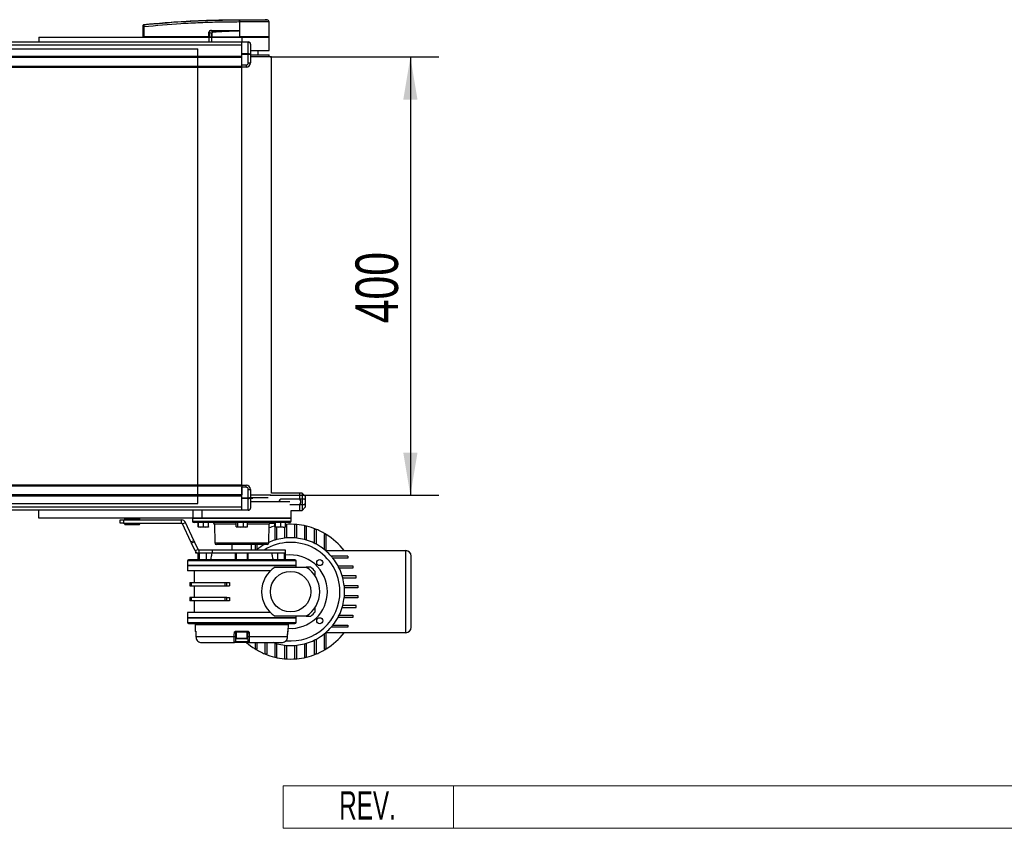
# Model space of a CAD drawing. Header units: millimetres. Extents: x 0 to 420, y 0 to 297.
# Tile 13 of 77: x 197 to 266, y 66 to 123. Entities that reach past the tile are written whole.
import ezdxf
from ezdxf.enums import TextEntityAlignment as Align

# ---------------------------------------------------------------- set-up
doc = ezdxf.new("R2010")
doc.units = ezdxf.units.MM
doc.layers.add('CARTIGLIO', color=140, linetype='Continuous')
doc.layers.add('QUOTE', color=174, linetype='Continuous')
doc.styles.add('SLDTEXTSTYLE0', font='TXT', dxfattribs={"width": 0.638298})
doc.styles.add('SLDTEXTSTYLE3', font='TXT', dxfattribs={"width": 0.75})
doc.dimstyles.new('SLDDIMSTYLE1', dxfattribs={"dimtxt": 3, "dimasz": 3, "dimexe": 0, "dimexo": 0.0625, "dimgap": 0.75, "dimtad": 1, "dimlfac": 12.956326, "dimrnd": 1e-09, "dimzin": 12, "dimdsep": 46, "dimtxsty": 'SLDTEXTSTYLE3', "dimsah": 1, "dimcen": 0.09, "dimadec": 0, "dimazin": 3, "dimtfac": 1, "dimtdec": 3, "dimtofl": 0, "dimtmove": 0, "dimatfit": 3, "dimfxl": 0, "dimfrac": 2, "dimtolj": 1, "dimtzin": 12, "dimarcsym": 0})

# ---------------------------------------------------------------- blocks, each defined once
blk = doc.blocks.new('SW_NOTE_0_27')
at = {"layer": 'CARTIGLIO', "color": 0, "insert": (2.34, 2.578), "char_height": 2, "attachment_point": 2, "style": 'SLDTEXTSTYLE0'}
blk.add_mtext('REV.', dxfattribs=at)
blk = doc.blocks.new('Cartiglio ALUSIC')
at = {"color": 161, "linetype": 'Continuous', "lineweight": 18}
for p, q in [((113.971, 150.999), (113.971, 153.999)), ((113.971, 153.999), (313.621, 153.999)), ((125.971, 153.999), (125.971, 150.999)), ((113.971, 150.999), (313.621, 150.999))]:
    blk.add_line(p, q, dxfattribs=at)
at = {"layer": 'CARTIGLIO', "color": 140}
blk.add_blockref('SW_NOTE_0_27', (117.568, 151.037), dxfattribs=at)
at = {"layer": 'CARTIGLIO', "color": 140, "style": 'SLDTEXTSTYLE0', "width": 0.638298}
for tag, height, p in [('AUTOATTR1', 3.5, (223.449, 133.7)), ('AUTOATTR2', 3.5, (221.929, 127.422)), ('AUTOATTR11', 3.5, (222.862, 121.411)), ('AUTOATTR8', 4, (219.244, 110.003)), ('AUTOATTR9', 4, (218.122, 100.423)), ('AUTOATTR0', 4, (249.033, 100.312))]:
    blk.add_attdef(tag, text='', height=height, dxfattribs=at).set_placement(p, align=Align.TOP_CENTER)
at = {"layer": 'CARTIGLIO', "color": 140}
for tag in ['AUTOATTR13', 'AUTOATTR12', 'AUTOATTR10', 'AUTOATTR7', 'AUTOATTR6', 'AUTOATTR5', 'AUTOATTR4', 'AUTOATTR3']:
    blk.add_attdef(tag, (0, 0), '', height=4, dxfattribs=at)
blk = doc.blocks.new('_D_2')
at = {"layer": 'QUOTE'}
for p, q in [((214.258, 120.506), (226.131, 120.506)), ((224.131, 120.506), (224.131, 89.633)), ((214.258, 89.633), (226.131, 89.633))]:
    blk.add_line(p, q, dxfattribs=at)
for points in [[(224.131, 120.506), (223.631, 117.506), (224.631, 117.506)], [(224.131, 89.633), (224.631, 92.633), (223.631, 92.633)]]:
    blk.add_solid(points, dxfattribs=at)
at = {"layer": 'QUOTE', "insert": (220.264, 101.744), "char_height": 3, "attachment_point": 1, "rotation": 90, "style": 'SLDTEXTSTYLE3'}
blk.add_mtext('400', dxfattribs=at)

msp = doc.modelspace()

# ---------------------------------------------------------------- linework, layer by layer
at = {"color": 7, "linetype": 'Continuous', "lineweight": 25}
for p, q in [((205.37447, 122.78808), (205.37442, 122.78807)), ((212.0968, 122.96705), (212.08428, 122.96705)), ((212.0968, 122.96705), (212.09604, 121.93344)), ((212.09692, 123.12977), (212.09702, 123.12977)), ((214.04032, 123.11915), (213.90607, 123.12977)), ((214.18736, 121.93344), (214.17834, 122.967)), ((205.31206, 121.93344), (205.31809, 122.62455)), ((205.37465, 122.62455), (205.36862, 121.93344)), ((209.94677, 121.93344), (209.94799, 122.24501)), ((209.96242, 122.24501), (209.9612, 121.93344)), ((210.12524, 122.16036), (209.96242, 122.24501)), ((210.11644, 122.35136), (210.25214, 122.28082)), ((211.92772, 122.35136), (210.11644, 122.35136)), ((210.11743, 122.37131), (211.9287, 122.37131)), ((212.09194, 122.36203), (212.09197, 122.35774)), ((212.09197, 122.35774), (212.09568, 121.93344)), ((57.89339, 121.3524), (212.25814, 121.3524)), ((183.44414, 121.56376), (212.25814, 121.56376)), ((197.9794, 121.89485), (197.9794, 121.56376)), ((197.9794, 121.89485), (209.94267, 121.89485)), ((205.31206, 121.93344), (205.36862, 121.93344)), ((205.34964, 121.93344), (205.35031, 121.89485)), ((209.94677, 121.93344), (205.36862, 121.93344)), ((205.37146, 121.93344), (205.37152, 121.89485)), ((209.94267, 121.89485), (209.94267, 121.56376)), ((209.94267, 121.89485), (210.13562, 121.89485)), ((209.9612, 121.93344), (209.94677, 121.93344)), ((209.9498, 121.93344), (209.94986, 121.89485)), ((209.9612, 121.93344), (210.13327, 121.93344)), ((209.98786, 121.93344), (209.98833, 121.89485)), ((210.13562, 121.89485), (210.13562, 121.56376)), ((210.13562, 121.89485), (212.25814, 121.89485)), ((210.13918, 121.93344), (212.09568, 121.93344)), ((210.15129, 121.93344), (210.15157, 121.89485)), ((212.09604, 121.93344), (212.09568, 121.93344)), ((214.18736, 121.93344), (212.09604, 121.93344)), ((212.09762, 121.93344), (212.09765, 121.89485)), ((212.25814, 121.89485), (214.1877, 121.89485)), ((212.25814, 121.89485), (212.25814, 121.56376)), ((212.25814, 121.56376), (212.72123, 121.56376)), ((212.25814, 121.54116), (212.25814, 121.56376)), ((212.72123, 121.54116), (212.25814, 121.54116)), ((212.25814, 120.73736), (212.25814, 121.54116)), ((212.72123, 121.56376), (212.72123, 121.54116)), ((212.72123, 120.73736), (212.72123, 121.54116)), ((212.8756, 121.4094), (212.8756, 120.65082)), ((214.1491, 121.89485), (214.14978, 121.93344)), ((214.1877, 120.96866), (214.1877, 121.89485)), ((212.25814, 120.73736), (212.72123, 120.73736)), ((212.25814, 120.68279), (212.25814, 120.73736)), ((212.72123, 120.68279), (212.25814, 120.68279)), ((212.25814, 119.94293), (212.25814, 120.68279)), ((212.72123, 120.73736), (212.72123, 120.68279)), ((212.72123, 120.0973), (212.72123, 120.68279)), ((212.8756, 120.96866), (214.1877, 120.96866)), ((212.8756, 120.65993), (214.1877, 120.65993)), ((212.8756, 120.65082), (212.8756, 120.0973)), ((213.41587, 120.65993), (213.41587, 120.96866)), ((214.1877, 120.50557), (214.1877, 120.65993)), ((57.89339, 120.56039), (212.25814, 120.56039)), ((57.89339, 120.48321), (212.25814, 120.48321)), ((212.25814, 119.86575), (212.25814, 120.48321)), ((212.25814, 119.94293), (212.56687, 119.94293)), ((212.56687, 119.94293), (212.56687, 119.78857)), ((212.72123, 120.0973), (212.8756, 120.0973)), ((214.34206, 120.50557), (212.8756, 120.50557)), ((214.34206, 89.78698), (214.34206, 120.50557)), ((57.89339, 119.86575), (212.25814, 119.86575)), ((57.89339, 119.78857), (212.25814, 119.78857)), ((212.25814, 119.78857), (212.25814, 119.86575)), ((212.56687, 119.78857), (212.25814, 119.78857)), ((212.25814, 90.34962), (212.25814, 119.78857)), ((212.25814, 90.34962), (57.89339, 90.34962)), ((212.25814, 90.27243), (57.89339, 90.27243)), ((212.25814, 90.34962), (212.56687, 90.34962)), ((212.25814, 90.34962), (212.25814, 90.27243)), ((212.25814, 90.27243), (212.25814, 89.65497)), ((212.56687, 90.19525), (212.25814, 90.19525)), ((212.25814, 89.4554), (212.25814, 90.19525)), ((212.56687, 90.19525), (212.56687, 90.34962)), ((212.25814, 89.65497), (57.89339, 89.65497)), ((212.25814, 89.57779), (57.89339, 89.57779)), ((212.25814, 89.4554), (212.72123, 89.4554)), ((212.25814, 89.40082), (212.25814, 89.4554)), ((212.72123, 90.04089), (212.8756, 90.04089)), ((212.72123, 89.4554), (212.72123, 90.04089)), ((212.72123, 89.4554), (212.72123, 89.40082)), ((212.8756, 90.04089), (212.8756, 89.48737)), ((214.30165, 89.63262), (212.8756, 89.63262)), ((212.8756, 89.48737), (212.8756, 88.72879)), ((212.8756, 89.47825), (214.11212, 89.47825)), ((213.03312, 89.43515), (212.8756, 89.43515)), ((213.03312, 89.43515), (212.8756, 89.43515)), ((212.8756, 89.42722), (212.99748, 89.42869)), ((212.8756, 89.42722), (212.99748, 89.42869)), ((213.03312, 89.43515), (213.03312, 89.47825)), ((213.03312, 89.43515), (213.03312, 89.47825)), ((213.03312, 89.43471), (213.03312, 89.43515)), ((213.03312, 89.43471), (213.03312, 89.43515)), ((216.3488, 89.78698), (214.34206, 89.78698)), ((216.3488, 89.78698), (214.34206, 89.78698)), ((216.50875, 89.7814), (216.3488, 89.78698)), ((216.50875, 89.7814), (216.3488, 89.78698)), ((216.3488, 89.32389), (216.3488, 89.78698)), ((216.3488, 89.36248), (216.3488, 89.78698)), ((216.73471, 89.55544), (216.50875, 89.7814)), ((216.73471, 89.55544), (216.50875, 89.7814)), ((216.50875, 89.7814), (216.50875, 88.55765)), ((216.50875, 89.7814), (216.50875, 89.36248)), ((216.73471, 89.55544), (216.73471, 88.78361)), ((216.73471, 89.55544), (216.73471, 89.16952)), ((212.25814, 88.78579), (57.89339, 88.78579)), ((212.72123, 89.40082), (212.25814, 89.40082)), ((212.25814, 88.59703), (212.25814, 89.40082)), ((212.72123, 88.59703), (212.72123, 89.40082)), ((215.6445, 89.16952), (212.8756, 89.16952)), ((216.23303, 89.36248), (215.07529, 89.36248)), ((215.6445, 88.97657), (216.23303, 88.97657)), ((216.3488, 89.36248), (216.23303, 89.36248)), ((216.23303, 88.97657), (216.3488, 88.97657)), ((216.50875, 89.36248), (216.3488, 89.36248)), ((216.3488, 88.55206), (216.3488, 89.01516)), ((216.3488, 88.55206), (216.3488, 88.97657)), ((216.3488, 88.97657), (216.50875, 88.97657)), ((216.50875, 88.97657), (216.50875, 88.55765)), ((216.50875, 88.55765), (216.73471, 88.78361)), ((216.50875, 88.55765), (216.73471, 88.78361)), ((216.73471, 89.16952), (216.73471, 88.78361)), ((212.25814, 88.57442), (183.76669, 88.57442)), ((197.9794, 88.01179), (197.9794, 88.57442)), ((208.83351, 88.01179), (208.83351, 88.57442)), ((209.45617, 88.57442), (209.45617, 88.01179)), ((212.25814, 88.59703), (212.72123, 88.59703)), ((212.25814, 88.57442), (212.25814, 88.59703)), ((212.72123, 88.57442), (212.25814, 88.57442)), ((212.72123, 88.59703), (212.72123, 88.57442)), ((215.73134, 88.01179), (215.73134, 88.55206)), ((215.73134, 88.55206), (216.3488, 88.55206)), ((215.73134, 88.55206), (216.3488, 88.55206)), ((216.3488, 88.55206), (216.50875, 88.55765)), ((216.3488, 88.55206), (216.50875, 88.55765)), ((208.83351, 88.01179), (197.9794, 88.01179)), ((200.99961, 88.01179), (200.99961, 88.00986)), ((201.61625, 88.00986), (201.61625, 88.01179)), ((203.69376, 87.66447), (203.69376, 87.89601)), ((203.69376, 87.89601), (203.92531, 87.89601)), ((203.92531, 87.66447), (203.69376, 87.66447)), ((203.92531, 87.89601), (203.92531, 87.66447)), ((203.92531, 87.89601), (208.01225, 87.89601)), ((203.92531, 87.66447), (208.01225, 87.66447)), ((204.01531, 87.99716), (204.01106, 87.91612)), ((204.01106, 87.91612), (205.07448, 87.91612)), ((204.01106, 87.64436), (204.01531, 87.56332)), ((205.07448, 87.64436), (204.01106, 87.64436)), ((204.02386, 87.99716), (204.01531, 87.99716)), ((204.01531, 87.56332), (205.07023, 87.56332)), ((205.07023, 87.99716), (204.02386, 87.99716)), ((204.03485, 87.89987), (204.02648, 87.89987)), ((204.02648, 87.66061), (205.05906, 87.66061)), ((204.03903, 87.54869), (204.03073, 87.54869)), ((205.05906, 87.89987), (204.03485, 87.89987)), ((205.05481, 87.54869), (204.03903, 87.54869)), ((204.07196, 87.89987), (204.07196, 87.89601)), ((204.07196, 87.66447), (204.07196, 87.66061)), ((205.01358, 87.89601), (205.01358, 87.89987)), ((205.01358, 87.66061), (205.01358, 87.66447)), ((205.07448, 87.91612), (205.07023, 87.99716)), ((205.07023, 87.56332), (205.07448, 87.64436)), ((208.01225, 87.66447), (208.01225, 87.89601)), ((208.0822, 87.6199), (208.29205, 87.71776)), ((208.67826, 86.34165), (208.0822, 87.6199)), ((208.88811, 86.43951), (208.29205, 87.71776)), ((208.78493, 88.01141), (208.78833, 87.81643)), ((208.78493, 88.01141), (212.25814, 88.01141)), ((208.78833, 87.81643), (215.72794, 87.81643)), ((209.45617, 88.01179), (208.83351, 88.01179)), ((212.25814, 87.70268), (208.90409, 87.70268)), ((209.19846, 87.41401), (209.19846, 87.70268)), ((209.20051, 87.39396), (209.20053, 87.39395)), ((209.38177, 87.39395), (209.20055, 87.39395)), ((209.20263, 87.41401), (209.20263, 87.70268)), ((209.20263, 87.41401), (209.38177, 87.39395)), ((209.32521, 88.01179), (209.32521, 88.01141)), ((209.38177, 87.39395), (209.56092, 87.41401)), ((209.73798, 87.39395), (209.38177, 87.39395)), ((215.73134, 88.01179), (209.45617, 88.01179)), ((209.56092, 87.41401), (209.56092, 87.70268)), ((209.56092, 87.41401), (209.73798, 87.39395)), ((209.73798, 87.39395), (209.91504, 87.41401)), ((209.91296, 87.39395), (209.73798, 87.39395)), ((209.7883, 88.01141), (209.7883, 88.01179)), ((209.91298, 87.39395), (209.913, 87.39396)), ((209.91504, 87.41401), (209.91504, 87.70268)), ((210.33595, 87.58893), (210.35892, 86.27279)), ((211.85731, 87.58893), (210.33595, 87.58893)), ((210.94604, 88.01179), (210.94604, 88.01141)), ((211.85731, 87.41401), (211.85731, 87.70268)), ((211.8856, 87.39989), (211.90191, 87.39395)), ((211.91751, 87.39395), (211.90191, 87.39395)), ((212.17812, 87.39395), (211.91751, 87.39395)), ((211.9777, 87.41401), (211.9777, 87.70268)), ((211.9777, 87.41401), (212.17812, 87.39395)), ((212.02659, 88.01179), (212.02659, 88.01141)), ((212.17812, 87.39395), (212.37853, 87.41401)), ((212.51874, 87.39395), (212.17812, 87.39395)), ((212.25814, 88.01141), (215.73134, 88.01141)), ((215.61218, 87.70268), (212.25814, 87.70268)), ((212.37853, 87.41401), (212.37853, 87.70268)), ((212.37853, 87.41401), (212.51874, 87.39395)), ((212.48968, 88.01141), (212.48968, 88.01179)), ((212.51874, 87.39395), (212.65896, 87.41401)), ((212.61436, 87.39395), (212.51874, 87.39395)), ((212.61436, 87.39395), (212.63068, 87.39989)), ((212.65896, 87.41401), (212.65896, 87.70268)), ((214.18032, 87.58893), (212.65896, 87.58893)), ((213.57024, 88.01141), (213.57024, 88.01179)), ((214.15735, 86.27279), (214.18032, 87.58893)), ((214.47525, 87.66409), (214.50637, 87.66409)), ((214.48399, 87.66409), (214.48466, 87.70268)), ((214.50637, 87.66409), (214.50663, 87.70268)), ((214.50637, 87.66409), (214.57842, 87.66409)), ((214.57842, 87.41401), (214.57842, 87.70268)), ((214.58133, 87.41047), (214.58133, 86.4689)), ((214.59988, 87.39519), (214.60329, 87.39395)), ((214.60667, 87.39395), (214.60329, 87.39395)), ((214.82547, 87.39395), (214.60667, 87.39395)), ((214.63492, 87.41401), (214.63492, 87.70268)), ((214.63492, 87.41401), (214.82547, 87.39395)), ((214.72797, 88.01179), (214.72797, 88.01141)), ((214.73569, 86.51296), (214.73569, 87.39395)), ((214.82547, 87.39395), (215.01602, 87.41401)), ((215.17832, 87.39395), (214.82547, 87.39395)), ((215.01602, 87.41401), (215.01602, 87.70268)), ((215.01602, 87.41401), (215.17832, 87.39395)), ((215.17832, 87.39395), (215.34062, 87.41401)), ((215.17832, 87.39395), (215.31574, 87.39395)), ((215.19107, 88.01141), (215.19107, 88.01179)), ((215.27597, 87.39395), (215.27597, 86.61376)), ((215.34062, 87.41401), (215.34062, 87.70268)), ((215.43033, 87.56789), (215.34062, 87.56789)), ((215.43033, 86.62794), (215.43033, 87.56789)), ((215.72794, 87.81643), (215.73134, 88.01141)), ((215.97061, 87.56789), (215.97061, 86.62794)), ((216.12497, 87.56789), (215.97061, 87.56789)), ((216.12497, 86.61376), (216.12497, 87.56789)), ((216.66525, 87.45309), (216.66525, 86.51296)), ((216.81961, 87.45309), (216.66525, 87.45309)), ((216.81961, 86.4689), (216.81961, 87.45309)), ((217.51426, 87.2267), (217.35989, 87.2267)), ((217.35989, 87.2267), (217.35989, 86.2558)), ((217.51426, 86.17639), (217.51426, 87.2267)), ((218.2089, 86.86997), (218.05453, 86.86997)), ((218.05453, 86.86997), (218.05453, 85.81986)), ((218.2089, 85.69113), (218.2089, 86.86997)), ((208.67826, 86.34165), (208.88811, 86.43951)), ((208.72233, 86.24714), (208.67826, 86.34165)), ((208.93218, 86.34499), (208.72233, 86.24714)), ((208.96822, 85.71983), (208.72233, 86.24714)), ((208.88811, 86.43951), (208.93218, 86.34499)), ((209.17807, 85.81769), (208.93218, 86.34499)), ((210.35892, 86.27279), (214.15735, 86.27279)), ((212.25814, 86.15903), (210.47468, 86.15903)), ((211.5635, 86.15903), (211.5635, 85.77312)), ((214.04159, 86.15903), (212.25814, 86.15903)), ((212.95278, 85.77312), (212.95278, 86.15903)), ((213.19204, 86.15903), (213.19204, 85.77312)), ((213.34641, 85.81986), (213.34641, 86.15903)), ((209.17807, 85.81769), (208.96822, 85.71983)), ((209.02912, 85.54158), (209.02912, 85.63541)), ((209.1063, 85.54158), (209.02912, 85.54158)), ((209.1063, 85.57898), (209.1063, 85.54158)), ((209.24802, 85.54158), (209.1063, 85.54158)), ((209.17084, 85.54158), (209.17084, 85.07848)), ((209.19632, 85.07848), (209.19632, 85.54158)), ((209.24802, 85.77312), (209.24802, 85.54158)), ((210.17239, 85.77312), (209.24802, 85.77312)), ((210.17239, 85.54158), (209.24802, 85.54158)), ((209.27286, 85.07848), (209.27286, 85.54158)), ((209.74971, 85.54158), (209.74971, 85.07848)), ((210.17239, 85.77312), (210.17239, 85.54158)), ((215.34543, 85.77312), (210.17239, 85.77312)), ((215.34543, 85.54158), (210.17239, 85.54158)), ((211.79504, 85.54158), (211.79504, 85.07848)), ((211.86233, 85.54158), (211.86233, 85.07848)), ((212.65394, 85.54158), (211.86233, 85.54158)), ((212.65394, 85.07848), (212.65394, 85.54158)), ((212.72123, 85.07848), (212.72123, 85.54158)), ((214.76656, 85.54158), (214.76656, 85.07848)), ((215.24341, 85.54158), (215.24341, 85.07848)), ((215.31995, 85.54158), (215.31995, 85.07848)), ((215.34543, 85.54158), (215.31995, 85.54158)), ((215.34543, 85.54158), (215.34543, 85.77312)), ((215.34543, 85.07848), (215.34543, 85.54158)), ((218.2089, 85.73453), (223.80462, 85.73453)), ((219.73025, 85.34862), (218.55141, 85.34862)), ((219.73025, 85.34862), (219.73025, 85.19425)), ((223.80462, 79.94585), (223.80462, 85.73453)), ((224.19053, 80.33177), (224.19053, 85.34862)), ((208.43761, 85.0013), (208.43761, 84.69257)), ((216.07866, 85.0013), (208.43761, 85.0013)), ((208.43761, 84.69257), (208.4762, 84.65398)), ((216.07866, 84.69257), (208.43761, 84.69257)), ((208.43761, 84.65398), (208.43761, 84.30666)), ((216.07866, 84.65398), (208.43761, 84.65398)), ((216.00148, 85.07848), (208.51479, 85.07848)), ((214.61992, 84.5768), (216.78102, 84.5768)), ((216.04007, 84.65398), (216.07866, 84.69257)), ((216.07866, 84.69257), (216.07866, 85.0013)), ((216.07866, 84.5768), (216.07866, 84.65398)), ((217.11261, 84.5768), (216.79453, 84.5768)), ((219.73025, 85.19425), (218.68014, 85.19425)), ((219.03667, 84.65398), (220.08698, 84.65398)), ((220.08698, 84.65398), (220.08698, 84.49961)), ((214.27468, 84.30666), (208.43761, 84.30666)), ((208.9007, 84.30666), (208.9007, 83.49393)), ((217.43707, 83.90429), (217.43707, 84.25233)), ((220.08698, 84.49961), (219.11608, 84.49961)), ((220.31337, 83.95934), (219.32918, 83.95934)), ((220.31337, 83.80497), (220.31337, 83.95934)), ((208.59197, 83.49393), (208.59197, 83.24694)), ((208.59197, 83.49393), (208.7103, 83.49393)), ((208.59197, 83.24694), (208.7103, 83.24694)), ((208.7103, 83.24694), (208.7103, 83.49393)), ((208.7103, 83.49393), (211.0649, 83.49393)), ((208.7103, 83.24694), (211.0649, 83.24694)), ((208.9007, 83.24694), (208.9007, 82.43344)), ((211.0649, 83.49393), (211.0649, 83.24694)), ((211.0649, 83.49393), (211.20016, 83.49393)), ((211.0649, 83.24694), (211.20016, 83.24694)), ((211.20016, 83.24694), (211.20016, 83.49393)), ((211.20016, 83.49393), (211.40362, 83.49393)), ((211.20016, 83.24694), (211.40362, 83.24694)), ((211.40362, 83.49393), (211.40362, 83.24694)), ((219.37324, 83.80497), (220.31337, 83.80497)), ((219.47404, 83.2647), (220.42817, 83.2647)), ((220.42817, 83.2647), (220.42817, 83.11033)), ((220.42817, 83.11033), (219.48822, 83.11033)), ((219.48822, 82.57005), (220.42817, 82.57005)), ((220.42817, 82.57005), (220.42817, 82.41569)), ((208.59197, 82.43344), (208.59197, 82.18646)), ((208.7103, 82.43344), (208.59197, 82.43344)), ((208.7103, 82.18646), (208.59197, 82.18646)), ((208.7103, 82.18646), (208.7103, 82.43344)), ((211.0649, 82.43344), (208.7103, 82.43344)), ((211.0649, 82.18646), (208.7103, 82.18646)), ((208.9007, 82.18646), (208.9007, 81.37373)), ((211.0649, 82.43344), (211.0649, 82.18646)), ((211.20016, 82.43344), (211.0649, 82.43344)), ((211.20016, 82.18646), (211.0649, 82.18646)), ((211.20016, 82.18646), (211.20016, 82.43344)), ((211.20016, 82.43344), (211.40362, 82.43344)), ((211.40362, 82.18646), (211.20016, 82.18646)), ((211.40362, 82.43344), (211.40362, 82.18646)), ((220.31337, 81.87541), (219.37324, 81.87541)), ((220.42817, 82.41569), (219.47404, 82.41569)), ((220.31337, 81.72105), (220.31337, 81.87541)), ((208.43761, 81.37373), (208.43761, 81.02641)), ((214.27468, 81.37373), (208.43761, 81.37373)), ((217.43707, 81.42805), (217.43707, 81.76052)), ((219.11608, 81.18077), (220.08698, 81.18077)), ((219.32918, 81.72105), (220.31337, 81.72105)), ((220.08698, 81.18077), (220.08698, 81.02641)), ((208.4762, 81.02641), (208.43761, 80.98782)), ((208.43761, 81.02641), (212.25814, 81.02641)), ((208.43761, 80.98782), (208.43761, 80.67909)), ((208.43761, 80.98782), (216.07866, 80.98782)), ((208.43761, 80.67909), (216.07866, 80.67909)), ((208.51479, 80.6019), (216.00148, 80.6019)), ((208.97822, 80.52472), (208.98227, 80.06095)), ((208.97822, 80.52472), (215.53805, 80.52472)), ((209.01648, 80.56331), (209.01648, 80.52472)), ((209.01648, 80.56331), (215.4998, 80.56331)), ((209.17084, 80.6019), (209.17084, 80.56331)), ((209.19632, 80.56331), (209.19632, 80.6019)), ((209.27286, 80.56331), (209.27286, 80.6019)), ((209.74971, 80.56331), (209.74971, 80.6019)), ((210.0705, 80.56331), (210.06323, 80.6019)), ((211.79504, 80.6019), (211.79504, 80.56331)), ((211.86233, 80.6019), (211.86233, 80.56331)), ((212.25814, 81.02641), (216.07866, 81.02641)), ((212.65394, 80.56331), (212.65394, 80.6019)), ((212.72123, 80.56331), (212.72123, 80.6019)), ((214.45304, 80.6019), (214.44577, 80.56331)), ((216.78102, 81.10359), (214.61992, 81.10359)), ((214.76656, 80.56331), (214.76656, 80.6019)), ((215.24341, 80.6019), (215.24341, 80.56331)), ((215.31995, 80.6019), (215.31995, 80.56331)), ((215.34543, 80.56331), (215.34543, 80.6019)), ((215.4998, 80.52472), (215.4998, 80.56331)), ((215.534, 80.06095), (215.53805, 80.52472)), ((216.07866, 80.98782), (216.04007, 81.02641)), ((216.07866, 81.02641), (216.07866, 81.10359)), ((216.07866, 80.67909), (216.07866, 80.98782)), ((216.79453, 81.10359), (217.11261, 81.10359)), ((218.68014, 80.48613), (219.73025, 80.48613)), ((220.08698, 81.02641), (219.03667, 81.02641)), ((219.73025, 80.48613), (219.73025, 80.33177)), ((208.98227, 80.06095), (209.0071, 80.06095)), ((209.02402, 79.94695), (209.02499, 79.9472)), ((209.02461, 79.94681), (209.02781, 79.67193)), ((211.82647, 79.94653), (211.82167, 79.67134)), ((211.87222, 79.94653), (211.82647, 79.94653)), ((211.85558, 80.06095), (212.6607, 80.06095)), ((212.65121, 79.98444), (211.86506, 79.98444)), ((211.87222, 79.98444), (211.87222, 79.56766)), ((212.64406, 79.56766), (212.64406, 79.98444)), ((212.6898, 79.94653), (212.64406, 79.94653)), ((212.6946, 79.67134), (212.6898, 79.94653)), ((215.48846, 79.67162), (215.49167, 79.94681)), ((215.49128, 79.9472), (215.49226, 79.94697)), ((215.50917, 80.06095), (215.534, 80.06095)), ((218.05453, 79.86052), (218.05453, 78.81041)), ((218.2089, 78.81041), (218.2089, 79.98926)), ((223.80462, 79.94585), (218.2089, 79.94585)), ((219.73025, 80.33177), (218.55141, 80.33177)), ((209.02781, 79.67178), (209.02781, 79.67162)), ((209.02822, 79.67201), (211.73209, 79.67201)), ((209.45796, 79.25121), (211.73849, 79.25121)), ((212.77778, 79.25121), (211.73849, 79.25121)), ((211.81566, 79.32705), (212.70061, 79.32705)), ((211.87222, 79.56766), (212.63637, 79.56766)), ((212.59775, 79.52135), (211.91853, 79.52135)), ((212.63637, 79.56766), (212.64406, 79.56766)), ((212.77778, 79.25121), (215.05831, 79.25121)), ((212.78418, 79.67201), (215.48805, 79.67201)), ((213.19204, 79.25121), (213.19204, 78.81041)), ((213.34641, 78.81041), (213.34641, 79.25121)), ((213.88668, 79.25121), (213.88668, 78.45368)), ((214.04105, 78.45368), (214.04105, 79.25121)), ((214.58133, 79.21148), (214.58133, 78.22729)), ((214.73569, 78.22729), (214.73569, 79.16742)), ((215.27597, 79.06662), (215.27597, 78.1125)), ((215.43033, 78.1125), (215.43033, 79.05244)), ((215.97061, 79.05244), (215.97061, 78.1125)), ((216.12497, 78.1125), (216.12497, 79.06662)), ((216.66525, 79.16742), (216.66525, 78.22729)), ((216.81961, 78.22729), (216.81961, 79.21148)), ((217.35989, 79.42459), (217.35989, 78.45368)), ((217.51426, 78.45368), (217.51426, 79.50399)), ((213.19204, 78.81041), (213.34641, 78.81041)), ((213.88668, 78.45368), (214.04105, 78.45368)), ((217.35989, 78.45368), (217.51426, 78.45368)), ((218.05453, 78.81041), (218.2089, 78.81041)), ((214.58133, 78.22729), (214.73569, 78.22729)), ((215.27597, 78.1125), (215.43033, 78.1125)), ((215.97061, 78.1125), (216.12497, 78.1125)), ((216.66525, 78.22729), (216.81961, 78.22729))]:
    msp.add_line(p, q, dxfattribs=at)
at = {"color": 7, "linetype": 'Continuous'}
for p, q in [((60.98069, 121.08443), (209.17084, 121.08443)), ((209.17084, 89.05375), (209.17084, 121.08443)), ((60.98069, 89.05375), (209.17084, 89.05375))]:
    msp.add_line(p, q, dxfattribs=at)
at = {"color": 7, "linetype": 'Continuous', "lineweight": 25, "flags": 128}
for points in [[(211.92772, 122.35136), (212.0197, 122.35494), (212.09197, 122.35774)], [(209.0246, 79.94681), (209.02413, 79.9469), (209.02402, 79.94695)], [(209.02499, 79.9472), (209.0268, 79.79287), (209.02822, 79.67201)], [(211.73209, 79.67201), (211.73486, 79.82634), (211.73702, 79.9472)], [(212.77925, 79.9472), (212.78201, 79.79287), (212.78418, 79.67201)], [(215.48805, 79.67201), (215.48987, 79.82634), (215.49128, 79.9472)], [(215.49226, 79.94697), (215.49214, 79.9469), (215.49166, 79.94681)], [(209.02781, 79.67162), (209.02734, 79.67171), (209.02822, 79.67201)], [(214.58133, 79.21148), (214.51209, 79.23356), (214.4598, 79.25121)], [(215.48805, 79.67201), (215.48894, 79.67171), (215.48846, 79.67162)]]:
    msp.add_lwpolyline(points, dxfattribs=at)
at = {"color": 7, "linetype": 'Continuous', "lineweight": 25}
for centre, radius in [((217.74708, 84.8868), 0.21225), ((215.70047, 82.84019), 1.42787), ((217.74708, 80.79359), 0.21225)]:
    msp.add_circle(centre, radius, dxfattribs=at)
for centre, radius, start, end in [((205.38044, 122.71502), 0.06156, 96.1041945, 179.3841407), ((212.66407, 122.99965), 0.58071, 168.1201678, 183.2190123), ((215.22704, 122.76225), 3.15152, 173.3031905, 173.4966106), ((212.67667, 122.99926), 0.58076, 168.0817426, 183.1800729), ((214.02398, 122.96565), 0.15436, 0.5000113, 83.9231277), ((205.34637, 120.91581), 1.70897, 89.0518988, 90.9481012), ((209.9552, 124.21084), 1.96584, 269.78976, 270.21024), ((209.95754, 122.36922), 0.15991, 353.5856583, 0.7475902), ((156.94309, 119.70435), 53.37127, 2.7312588, 2.7669963), ((211.76881, 122.36922), 0.15991, 353.5856583, 0.7475902), ((212.72123, 121.4094), 0.15436, 0, 90), ((212.56687, 120.0973), 0.15436, 270, 0), ((212.56687, 120.0973), 0.30873, 270, 0), ((212.56687, 90.04089), 0.30873, 0, 90), ((212.56687, 90.04089), 0.15436, 0, 90), ((213.00567, 89.48873), 0.0606, 262.2345155, 296.9379344), ((213.00567, 89.48873), 0.0606, 262.2345155, 296.9379344), ((215.07529, 89.16952), 0.19296, 90, 180), ((216.23303, 89.16952), 0.19296, 270, 90), ((212.72123, 88.72879), 0.15436, 270, 0), ((204.02648, 87.91531), 0.01544, 177, 270), ((204.02648, 87.64517), 0.01544, 90, 183), ((204.03073, 87.99635), 0.01544, 90, 177), ((204.03073, 87.56413), 0.01544, 183, 270), ((205.05481, 87.99635), 0.01544, 3, 90), ((205.05481, 87.56413), 0.01544, 270, 357), ((205.05906, 87.91531), 0.01544, 270, 3), ((205.05906, 87.64517), 0.01544, 357, 90), ((208.01225, 87.58728), 0.30873, 25, 90), ((208.01225, 87.58728), 0.07718, 25, 90), ((208.90409, 87.81846), 0.11577, 181, 270), ((210.2202, 87.58691), 0.11577, 1, 90), ((215.70047, 82.84019), 4.74672, 103.637155, 108.7346062), ((214.29608, 87.58691), 0.11577, 90, 179), ((215.70047, 82.84019), 4.74672, 84.8691323, 94.3477694), ((215.61218, 87.81846), 0.11577, 270, 359), ((215.70047, 82.84019), 4.74672, 76.362845, 84.8691323), ((215.70047, 82.84019), 4.74672, 67.5353208, 76.362845), ((215.70047, 82.84019), 4.74672, 58.0988561, 67.5353208), ((215.70047, 82.84019), 4.74672, 37.5718693, 58.0988561), ((210.47468, 86.27481), 0.11577, 181, 270), ((215.70047, 82.84019), 3.79737, 119.0750712, 128.3101977), ((215.70047, 82.84019), 3.47321, 0, 122.3875385), ((214.04159, 86.27481), 0.11577, 270, 359), ((215.70047, 82.84019), 3.79737, 107.1404751, 113.9659636), ((215.70047, 82.84019), 3.79737, 104.7181915, 107.1404751), ((215.70047, 82.84019), 3.79737, 96.4184318, 104.7181915), ((215.70047, 82.84019), 3.79737, 94.0793649, 96.4184318), ((215.70047, 82.84019), 3.79737, 85.9206351, 94.0793649), ((215.70047, 82.84019), 3.79737, 83.5815682, 85.9206351), ((215.70047, 82.84019), 3.79737, 75.2818085, 83.5815682), ((215.70047, 82.84019), 3.79737, 72.8595249, 75.2818085), ((215.70047, 82.84019), 3.79737, 64.0878925, 72.8595249), ((215.70047, 82.84019), 3.79737, 61.4684717, 64.0878925), ((215.70047, 82.84019), 3.79737, 51.6898023, 61.4684717), ((215.70047, 82.84019), 3.79737, 128.3101977, 129.433915), ((215.70047, 82.84019), 2.58561, 0, 97.8924159), ((215.70047, 82.84019), 3.79737, 48.6567095, 51.6898023), ((215.70047, 82.84019), 3.79737, 41.3432905, 48.6567095), ((215.70047, 82.84019), 3.79737, 38.3101977, 41.3432905), ((223.80462, 85.34862), 0.38591, 0, 90), ((208.51479, 85.0013), 0.07718, 90, 180), ((215.70047, 82.84019), 2.04533, 121.8907918, 238.1092082), ((216.00148, 85.0013), 0.07718, 0, 90), ((215.70047, 82.84019), 2.04533, 301.8907918, 58.1092082), ((215.70047, 82.84019), 2.23829, 39.1167438, 50.8832562), ((215.70047, 82.84019), 3.79737, 28.5315283, 38.3101977), ((215.70047, 82.84019), 3.79737, 25.9121075, 28.5315283), ((215.70047, 82.84019), 3.79737, 17.1404751, 25.9121075), ((215.70047, 82.84019), 3.79737, 14.7181915, 17.1404751), ((215.70047, 82.84019), 3.79737, 6.4184318, 14.7181915), ((215.70047, 82.84019), 3.79737, 4.0793649, 6.4184318), ((215.70047, 82.84019), 3.47321, 264.6270851, 0), ((215.70047, 82.84019), 2.58561, 266.3471631, 0), ((215.70047, 82.84019), 3.79737, 353.5815682, 355.9206351), ((215.70047, 82.84019), 3.79737, 355.9206351, 4.0793649), ((215.70047, 82.84019), 3.79737, 342.8595249, 345.2818085), ((215.70047, 82.84019), 3.79737, 345.2818085, 353.5815682), ((215.70047, 82.84019), 2.23829, 309.1167438, 320.8832562), ((215.70047, 82.84019), 3.79737, 331.4684717, 334.0878925), ((215.70047, 82.84019), 3.79737, 334.0878925, 342.8595249), ((208.51479, 80.67909), 0.07718, 180, 270), ((216.00148, 80.67909), 0.07718, 270, 0), ((215.70047, 82.84019), 3.79737, 318.6567095, 321.6898023), ((215.70047, 82.84019), 3.79737, 321.6898023, 331.4684717), ((209.05945, 80.06163), 0.07718, 180.5, 239.6562563), ((209.08473, 80.06161), 0.07763, 180.4839293, 208.0175912), ((211.79689, 81.95842), 2.01211, 268.2948949, 270.8423603), ((212.0179, 80.04223), 0.1634, 173.4212519, 200.7118678), ((212.49838, 80.04223), 0.1634, 339.2881322, 6.5787481), ((212.71938, 81.95842), 2.01211, 269.1576397, 271.7051051), ((215.45682, 80.06163), 0.07718, 300.2284648, 359.5), ((215.43154, 80.06161), 0.07764, 333.4548446, 359.5150886), ((215.70047, 82.84019), 3.79737, 298.5315283, 308.3101977), ((215.70047, 82.84019), 3.79737, 308.3101977, 311.3432905), ((215.70047, 82.84019), 3.79737, 311.3432905, 318.6567095), ((215.70047, 82.84019), 4.74672, 301.9011439, 322.4281307), ((223.80462, 80.33177), 0.38591, 270, 0), ((211.79199, 81.68137), 2.01025, 268.2925356, 270.845926), ((211.73849, 79.32839), 0.07718, 270, 359), ((211.91853, 79.56766), 0.04631, 180, 270), ((215.70047, 82.84019), 4.74672, 229.1213649, 238.0988561), ((212.59775, 79.56766), 0.04631, 270, 0), ((212.72428, 81.68137), 2.01025, 269.154074, 271.7074644), ((212.77778, 79.32839), 0.07718, 181, 270), ((215.70047, 82.84019), 3.79737, 252.8595249, 255.2818085), ((215.70047, 82.84019), 3.79737, 255.2818085, 263.5815682), ((215.70047, 82.84019), 3.79737, 263.5815682, 265.9206351), ((215.70047, 82.84019), 3.79737, 265.9206351, 274.0793649), ((215.70047, 82.84019), 3.79737, 274.0793649, 276.4184318), ((215.70047, 82.84019), 3.79737, 276.4184318, 284.7181915), ((215.70047, 82.84019), 3.79737, 284.7181915, 287.1404751), ((215.70047, 82.84019), 3.79737, 287.1404751, 295.9121075), ((215.70047, 82.84019), 3.79737, 295.9121075, 298.5315283), ((215.70047, 82.84019), 4.74672, 238.0988561, 247.5353208), ((215.70047, 82.84019), 4.74672, 247.5353208, 256.362845), ((215.70047, 82.84019), 4.74672, 283.637155, 292.4646792), ((215.70047, 82.84019), 4.74672, 292.4646792, 301.9011439), ((215.70047, 82.84019), 4.74672, 256.362845, 264.8691323), ((215.70047, 82.84019), 4.74672, 264.8691323, 275.1308677), ((215.70047, 82.84019), 4.74672, 275.1308677, 283.637155)]:
    msp.add_arc(centre, radius, start, end, dxfattribs=at)
for centre, major_axis, ratio, start_param, end_param in [((210.22186, 122.16634), (0.26244, -0.12908), 0.60672542, 2.25200573, 3.42889257), ((210.21991, 122.16654), (0.24829, -0.12289), 0.5569608, 2.25321842, 3.43010526), ((210.3161, 122.11654), (0.17684, -0.09409), 0.77058227, 2.30113884, 3.47802567), ((210.3161, 122.11687), (0.15437, -0.0816), 0.66301777, 2.29905058, 3.47593741), ((212.72123, 121.4094), (0.15436, 0), 0.85355339, 0, 1.57079633), ((212.72123, 120.65082), (0.15436, 0), 0.56066017, 0, 1.57079633), ((212.72123, 120.65082), (0.15436, 0), 0.20710678, 0, 1.57079633), ((212.72123, 89.48737), (0.15436, 0), 0.20710678, 4.71238898, 6.28318531), ((212.72123, 89.48737), (0.15436, 0), 0.56066017, 4.71238898, 6.28318531), ((212.72123, 88.72879), (0.15436, 0), 0.85355339, 4.71238898, 6.28318531)]:
    msp.add_ellipse(centre, major_axis=major_axis, ratio=ratio, start_param=start_param, end_param=end_param, dxfattribs=at)
for points, knots in [([(205.31809, 122.62455), (205.31812, 122.62823), (205.31824, 122.64219), (205.31845, 122.66593), (205.31867, 122.69118), (205.31883, 122.70963), (205.31887, 122.71367), (205.31889, 122.71568)], [0, 0, 0, 0, 0.08210774, 0.31165455, 0.54070711, 0.77036972, 1, 1, 1, 1]), ([(205.31889, 122.71568), (205.31893, 122.72013), (205.31898, 122.72617), (205.31898, 122.72697), (205.31899, 122.72719)], [0, 0, 0, 0, 0.73657409, 1, 1, 1, 1]), ([(205.31899, 122.72719), (205.31907, 122.72933), (205.31945, 122.7385), (205.3242, 122.75431), (205.3366, 122.77142), (205.35391, 122.7839), (205.36758, 122.78668), (205.37442, 122.78807)], [0, 0, 0, 0, 0.07160669, 0.30681144, 0.53787451, 0.76893725, 1, 1, 1, 1]), ([(205.37389, 122.77623), (205.37345, 122.77282), (205.37257, 122.76601), (205.37223, 122.73526), (205.37269, 122.69329), (205.37366, 122.65386), (205.37444, 122.63065), (205.37465, 122.62455)], [0, 0, 0, 0, 0.22968814, 0.45959689, 0.68877935, 0.91808895, 1, 1, 1, 1]), ([(205.37389, 122.77623), (206.24304, 122.85555), (207.56773, 122.97644), (209.35273, 123.06536), (210.72453, 123.11248), (211.63761, 123.11244), (212.0958, 123.1192), (212.0958, 123.1192)], [0, 0, 0, 0, 0.38876695, 0.59252789, 0.79628932, 0.99999932, 1, 1, 1, 1]), ([(205.37442, 122.78807), (205.37438, 122.78785), (205.37422, 122.78701), (205.37403, 122.7808), (205.37389, 122.77623)], [0, 0, 0, 0, 0.26388418, 1, 1, 1, 1]), ([(205.37447, 122.78808), (205.4004, 122.79071), (205.56041, 122.80696), (206.26246, 122.87548), (207.70493, 122.99331), (209.78606, 123.10656), (211.32632, 123.12203), (212.09692, 123.12977)], [0, 0, 0, 0, 0.01170126, 0.07220884, 0.31419353, 0.65688711, 1, 1, 1, 1]), ([(212.08428, 122.96705), (211.62811, 122.9642), (210.71577, 122.95852), (209.34769, 122.91385), (207.56557, 122.8243), (206.24282, 122.7037), (205.37465, 122.62455)], [0, 0, 0, 0, 0.20362021, 0.40724063, 0.61094774, 1, 1, 1, 1]), ([(212.0958, 123.1192), (212.0958, 123.1192), (212.10001, 123.1192), (212.10422, 123.1192), (212.10842, 123.1192)], [0, 0, 0, 0, 0.00036549, 1, 1, 1, 1]), ([(214.17834, 122.967), (214.17321, 122.96702), (214.16281, 122.96706), (214.0791, 122.96707), (213.94663, 122.96698), (213.76661, 122.96703), (213.54222, 122.96706), (213.28349, 122.96694), (212.99318, 122.96707), (212.69413, 122.96702), (212.39131, 122.96701), (212.19573, 122.96703), (212.0968, 122.96705)], [0, 0, 0, 0, 0.10046502, 0.20384345, 0.30430944, 0.40768894, 0.50815524, 0.61153497, 0.71200234, 0.81538328, 0.9066108, 1, 1, 1, 1]), ([(212.09702, 123.12977), (212.21161, 123.12977), (212.44114, 123.12977), (212.77924, 123.12977), (213.09352, 123.12977), (213.37298, 123.12977), (213.60316, 123.12977), (213.77489, 123.12977), (213.88586, 123.12977), (213.89934, 123.12977), (213.90607, 123.12977)], [0, 0, 0, 0, 0.12488045, 0.25013958, 0.37464939, 0.49981249, 0.62476421, 0.74955772, 0.87492377, 1, 1, 1, 1]), ([(212.10842, 123.1192), (212.19916, 123.11918), (212.38064, 123.11915), (212.66038, 123.11918), (212.93883, 123.11918), (213.20748, 123.11911), (213.44859, 123.11918), (213.65654, 123.11918), (213.82424, 123.11916), (213.94737, 123.11923), (214.02536, 123.11913), (214.03533, 123.11914), (214.04032, 123.11915)], [0, 0, 0, 0, 0.09230362, 0.18460708, 0.28653845, 0.3884688, 0.49039805, 0.59232883, 0.69424704, 0.79616636, 0.8980845, 1, 1, 1, 1]), ([(210.12524, 122.16036), (210.12976, 122.16038), (210.13784, 122.1604), (210.14804, 122.16038), (210.15253, 122.16036)], [0, 0, 0, 0, 0.56, 1, 1, 1, 1]), ([(210.13327, 121.93344), (210.13079, 121.97577), (210.12637, 122.05127), (210.12558, 122.12706), (210.12524, 122.16036)], [0, 0, 0, 0, 0.56058603, 1, 1, 1, 1]), ([(210.15253, 122.16036), (210.15134, 122.11797), (210.14922, 122.04219), (210.14225, 121.9667), (210.13918, 121.93344)], [0, 0, 0, 0, 0.55939227, 1, 1, 1, 1]), ([(210.25214, 122.28082), (210.56487, 122.29495), (211.12336, 122.32019), (211.68193, 122.34184), (211.92772, 122.35136)], [0, 0, 0, 0, 0.55997408, 1, 1, 1, 1]), ([(212.09197, 122.35774), (211.74896, 122.33484), (211.13646, 122.29394), (210.52344, 122.26174), (210.25373, 122.24757)], [0, 0, 0, 0, 0.56002694, 1, 1, 1, 1]), ([(211.9287, 122.37131), (211.94448, 122.37116), (211.9912, 122.37071), (212.04614, 122.37087), (212.08426, 122.36351), (212.09194, 122.36203)], [0, 0, 0, 0, 0.28926734, 0.85682964, 1, 1, 1, 1]), ([(210.13327, 121.93344), (210.1338, 121.93344), (210.13504, 121.93344), (210.13715, 121.93344), (210.13863, 121.93344), (210.13918, 121.93344)], [0, 0, 0, 0, 0.31939567, 0.74819126, 1, 1, 1, 1]), ([(216.68916, 89.36248), (216.65981, 89.36248), (216.60037, 89.36248), (216.53954, 89.36248), (216.50875, 89.36248)], [0, 0, 0, 0, 0.4937976, 1, 1, 1, 1]), ([(216.50875, 88.97657), (216.53954, 88.97657), (216.60037, 88.97657), (216.65981, 88.97657), (216.68916, 88.97657)], [0, 0, 0, 0, 0.5062024, 1, 1, 1, 1]), ([(216.68916, 89.36248), (216.69458, 89.34977), (216.72034, 89.28938), (216.73463, 89.2226), (216.73471, 89.17012), (216.73471, 89.16952)], [0, 0, 0, 0, 0.20851674, 0.99102244, 1, 1, 1, 1]), ([(216.73471, 89.16952), (216.72937, 89.11981), (216.7222, 89.05317), (216.69585, 88.99208), (216.68916, 88.97657)], [0, 0, 0, 0, 0.74606909, 1, 1, 1, 1]), ([(209.19846, 87.41401), (209.1986, 87.41154), (209.19929, 87.39956), (209.19999, 87.39643), (209.20055, 87.39395)], [0, 0, 0, 0, 0.20618569, 1, 1, 1, 1]), ([(209.20055, 87.39395), (209.20121, 87.39744), (209.20191, 87.40111), (209.20259, 87.41336), (209.20263, 87.41401)], [0, 0, 0, 0, 0.9470257, 1, 1, 1, 1]), ([(209.91504, 87.41401), (209.91501, 87.41336), (209.91432, 87.40111), (209.91362, 87.39744), (209.91296, 87.39395)], [0, 0, 0, 0, 0.0529743, 1, 1, 1, 1]), ([(211.85731, 87.41401), (211.86141, 87.41154), (211.88129, 87.39956), (211.90148, 87.39643), (211.91751, 87.39395)], [0, 0, 0, 0, 0.20618569, 1, 1, 1, 1]), ([(211.91751, 87.39395), (211.93662, 87.39744), (211.95681, 87.40111), (211.97665, 87.41336), (211.9777, 87.41401)], [0, 0, 0, 0, 0.9470257, 1, 1, 1, 1]), ([(212.65896, 87.41401), (212.65791, 87.41335), (212.64837, 87.40738), (212.63866, 87.40553), (212.63002, 87.40389)], [0, 0, 0, 0, 0.11013434, 1, 1, 1, 1]), ([(214.21198, 87.66409), (214.23164, 87.66409), (214.27911, 87.66409), (214.3547, 87.66409), (214.42428, 87.66409), (214.46821, 87.66409), (214.48522, 87.66409), (214.48214, 87.66409), (214.48143, 87.66409)], [0, 0, 0, 0, 0.14496713, 0.35013613, 0.55662055, 0.7337847, 0.93890604, 1, 1, 1, 1]), ([(214.57842, 87.41401), (214.58034, 87.41154), (214.58967, 87.39956), (214.59915, 87.39643), (214.60667, 87.39395)], [0, 0, 0, 0, 0.20618569, 1, 1, 1, 1]), ([(214.60667, 87.39395), (214.61564, 87.39744), (214.62512, 87.40111), (214.63443, 87.41336), (214.63492, 87.41401)], [0, 0, 0, 0, 0.9470257, 1, 1, 1, 1]), ([(215.34062, 87.41401), (215.34013, 87.41336), (215.33081, 87.40111), (215.32134, 87.39744), (215.31237, 87.39395)], [0, 0, 0, 0, 0.0529743, 1, 1, 1, 1]), ([(210.14868, 85.54158), (210.12988, 85.43752), (210.10223, 85.28453), (210.07268, 85.12841), (210.06323, 85.07848)], [0, 0, 0, 0, 0.68016833, 1, 1, 1, 1]), ([(214.36759, 85.54158), (214.38639, 85.43752), (214.41404, 85.28453), (214.44359, 85.12841), (214.45304, 85.07848)], [0, 0, 0, 0, 0.68016834, 1, 1, 1, 1]), ([(209.0071, 80.06095), (209.00882, 80.05966), (209.01226, 80.05707), (209.01757, 80.03689), (209.02193, 80.00714), (209.02439, 79.97518), (209.02483, 79.95464), (209.02499, 79.9472)], [0, 0, 0, 0, 0.22191221, 0.44275024, 0.6617521, 0.8773894, 1, 1, 1, 1]), ([(209.01651, 80.0279), (209.01655, 80.02776), (209.01667, 80.02739), (209.01803, 80.02167), (209.02007, 80.00889), (209.02213, 79.99148), (209.02277, 79.97739), (209.02301, 79.97214)], [0, 0, 0, 0, 0.10169302, 0.27100647, 0.51535631, 0.81957296, 1, 1, 1, 1]), ([(209.02301, 79.97214), (209.02336, 79.96709), (209.02393, 79.95897), (209.02385, 79.95026), (209.02382, 79.94697)], [0, 0, 0, 0, 0.621583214, 1, 1, 1, 1]), ([(211.73702, 79.9472), (211.73855, 79.9601), (211.74162, 79.98598), (211.76242, 80.0201), (211.7926, 80.04577), (211.82555, 80.0591), (211.8472, 80.06044), (211.85558, 80.06095)], [0, 0, 0, 0, 0.21190404, 0.42486415, 0.64104474, 0.86118213, 1, 1, 1, 1]), ([(211.86506, 79.98444), (211.86233, 79.98427), (211.85525, 79.98382), (211.84459, 79.97939), (211.83481, 79.97091), (211.828, 79.95957), (211.82698, 79.95084), (211.82647, 79.94653)], [0, 0, 0, 0, 0.14001619, 0.36327889, 0.58147636, 0.79302006, 1, 1, 1, 1]), ([(212.6898, 79.94653), (212.68961, 79.94901), (212.68909, 79.95592), (212.6846, 79.96662), (212.67586, 79.97646), (212.66433, 79.98314), (212.65559, 79.98401), (212.65121, 79.98444)], [0, 0, 0, 0, 0.11947659, 0.33202034, 0.55185939, 0.77576469, 1, 1, 1, 1]), ([(212.6607, 80.06095), (212.67412, 80.05966), (212.70091, 80.05707), (212.73661, 80.03689), (212.76349, 80.00714), (212.77709, 79.97518), (212.77867, 79.95464), (212.77925, 79.9472)], [0, 0, 0, 0, 0.22191221, 0.44275024, 0.6617521, 0.8773894, 1, 1, 1, 1]), ([(215.49128, 79.9472), (215.49165, 79.9601), (215.49237, 79.98598), (215.49595, 80.0201), (215.50068, 80.04577), (215.50537, 80.0591), (215.50811, 80.06044), (215.50917, 80.06095)], [0, 0, 0, 0, 0.21190404, 0.42486415, 0.64104474, 0.86118213, 1, 1, 1, 1]), ([(215.49233, 79.94699), (215.49233, 79.94849), (215.49229, 79.9558), (215.49274, 79.96276), (215.4931, 79.96829)], [0, 0, 0, 0, 0.20589298, 1, 1, 1, 1]), ([(215.4931, 79.96829), (215.4933, 79.97372), (215.49389, 79.98921), (215.49618, 80.00896), (215.49842, 80.02282), (215.49985, 80.02817), (215.49969, 80.02769), (215.49965, 80.02759)], [0, 0, 0, 0, 0.17693847, 0.50463871, 0.77079622, 0.94793229, 1, 1, 1, 1]), ([(209.02822, 79.67201), (209.03341, 79.62473), (209.04378, 79.53022), (209.11768, 79.40468), (209.22573, 79.30955), (209.34599, 79.25858), (209.42594, 79.25332), (209.45796, 79.25121)], [0, 0, 0, 0, 0.21287359, 0.42546251, 0.63920635, 0.85549824, 1, 1, 1, 1]), ([(211.73849, 79.25121), (211.737, 79.25602), (211.734, 79.26565), (211.73134, 79.34082), (211.7303, 79.45106), (211.73077, 79.5688), (211.73174, 79.64433), (211.73209, 79.67201)], [0, 0, 0, 0, 0.21982892, 0.43999401, 0.65884934, 0.87496666, 1, 1, 1, 1]), ([(211.82167, 79.67134), (211.82128, 79.64869), (211.8202, 79.58686), (211.81851, 79.49049), (211.81694, 79.40029), (211.81587, 79.33884), (211.81573, 79.33098), (211.81566, 79.32705)], [0, 0, 0, 0, 0.1247127, 0.34042654, 0.55918865, 0.77962349, 1, 1, 1, 1]), ([(212.70061, 79.32705), (212.70058, 79.32877), (212.70051, 79.33307), (212.69978, 79.37473), (212.69842, 79.45254), (212.69663, 79.55526), (212.69528, 79.63264), (212.6946, 79.67134)], [0, 0, 0, 0, 0.14488136, 0.36155244, 0.57533965, 0.78764269, 1, 1, 1, 1]), ([(212.78418, 79.67201), (212.78474, 79.62473), (212.78586, 79.53022), (212.78575, 79.40468), (212.78412, 79.30955), (212.78129, 79.25858), (212.77879, 79.25332), (212.77778, 79.25121)], [0, 0, 0, 0, 0.21287359, 0.42546251, 0.63920635, 0.85549824, 1, 1, 1, 1]), ([(215.05831, 79.25121), (215.10718, 79.25602), (215.20498, 79.26565), (215.33504, 79.34082), (215.43215, 79.45106), (215.48079, 79.5688), (215.4861, 79.64433), (215.48805, 79.67201)], [0, 0, 0, 0, 0.21982892, 0.43999401, 0.65884934, 0.87496666, 1, 1, 1, 1])]:
    msp.add_open_spline(points, degree=3, knots=knots, dxfattribs=at)
for points in [[(208.96822, 85.71983), (208.98273, 85.69437), (209.01176, 85.64345), (209.08017, 85.58683), (209.1604, 85.54876), (209.21882, 85.54397), (209.24802, 85.54158)], [(209.17807, 85.81769), (209.1817, 85.81132), (209.18896, 85.79859), (209.20606, 85.78444), (209.22612, 85.77492), (209.24072, 85.77372), (209.24802, 85.77312)]]:
    msp.add_open_spline(points, degree=3, dxfattribs=at)

# ---------------------------------------------------------------- block references
at = {"layer": 'CARTIGLIO'}
msp.add_blockref('Cartiglio ALUSIC', (101.2063, -84.82804), dxfattribs=at)

# ---------------------------------------------------------------- dimensions: what is measured, and where the dimension line sits
at = {"layer": 'QUOTE'}
dim = msp.add_linear_dim(base=(221.74947, 89.63262), p1=(212.25814, 120.50557), p2=(212.25814, 89.63262), angle=90, dimstyle='SLDDIMSTYLE1', dxfattribs=at)
dim.commit()
dim.dimension.update_dxf_attribs({"geometry": '_D_2', "text_midpoint": (221.74947, 105.06909), "dimtype": 160})

doc.saveas('drawing.dxf')
